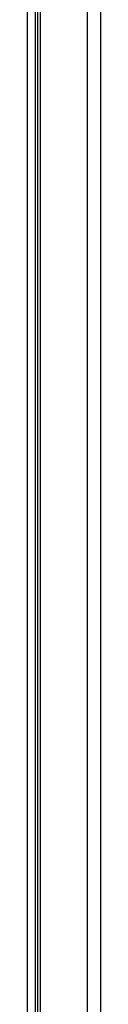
# Model space of a CAD drawing. Header units: inches. Extents: x 3 to 177, y 3 to 114.
# Tile 48 of 95: x 155.978 to 156.647, y 72.038 to 80.993. Entities that reach past the tile are written whole.
import ezdxf

# ---------------------------------------------------------------- set-up
doc = ezdxf.new("R2010")
doc.units = ezdxf.units.IN
doc.header["$LTSCALE"] = 9.973333
doc.header["$MEASUREMENT"] = 0
doc.layers.get('0').update_dxf_attribs({"linetype": 'CONTINUOUS'})

msp = doc.modelspace()

# ---------------------------------------------------------------- linework, layer by layer
at = {"color": 7, "linetype": 'Continuous'}
for p, q in [((156.525, 45.1869), (156.525, 89.278)), ((156.6466, 45.1869), (156.6466, 89.278)), ((155.9779, 87.9097), (155.9779, 49.1438)), ((156.0514, 84.2828), (156.0514, 49.1714)), ((156.0736, 49.1842), (156.0736, 84.2828)), ((156.0988, 49.1987), (156.0988, 84.3005))]:
    msp.add_line(p, q, dxfattribs=at)

doc.saveas('drawing.dxf')
